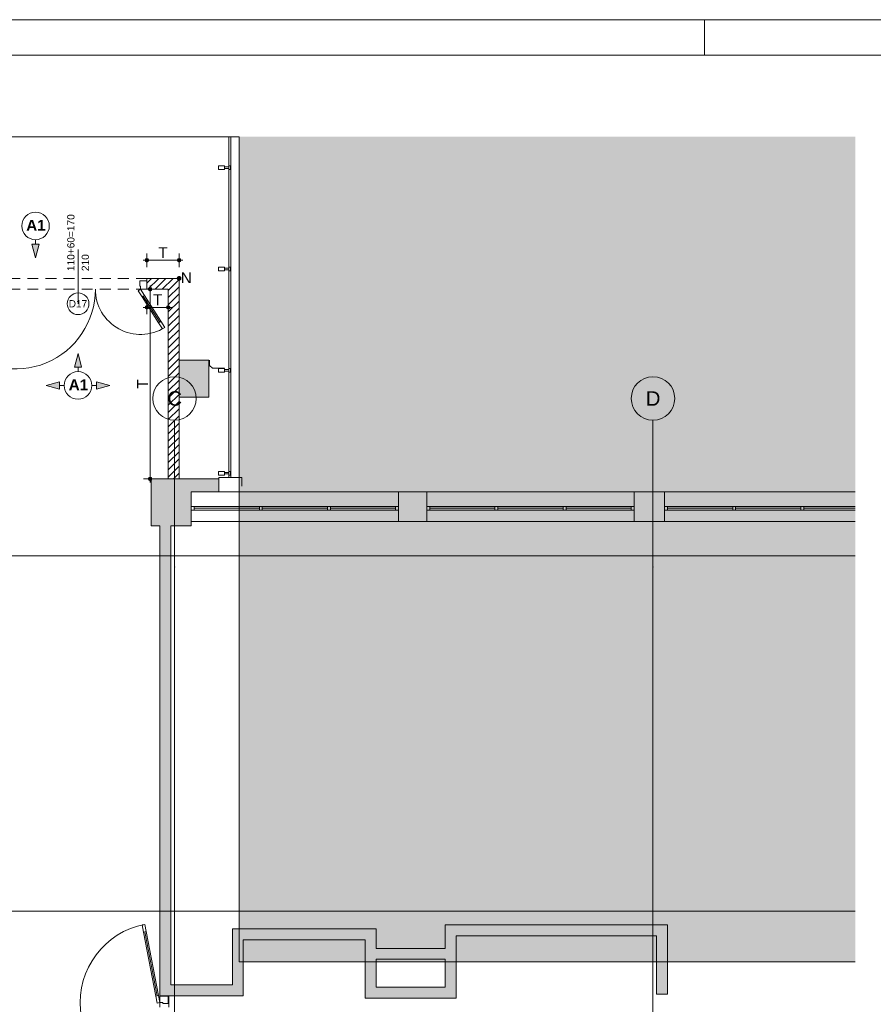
# Paper-space layout 'A-45 WYKOŃCZENIA ŚCIAN - PIĘTRO 0' of a CAD drawing. Header units: millimetres. Extents: x 0 to 500, y 0 to 400.
# Tile 15 of 15: x 226 to 343, y 264 to 400. Entities that reach past the tile are written whole.
import ezdxf
from ezdxf.xclip import XClip

# ---------------------------------------------------------------- set-up
doc = ezdxf.new("R2010")
doc.units = ezdxf.units.MM
doc.header["$MEASUREMENT"] = 0
doc.header["$XCLIPFRAME"] = 0
for name, pattern in [('DASHDOTX2', [1000, 500, -250, 0, -250]), ('Przer. długie kreski', [2.5, 1.5, -1]), ('PRZERYWANA_DU_A', [550, 350.0000000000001, -199.9999999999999])]:
    doc.linetypes.add(name, pattern=pattern)
for name, color, linetype, lineweight in [('0_Nr_pióra__2', 8, 'Continuous', 13), ('A__OKŁADZINY ŚCIAN_Nr_pióra__1', 7, 'Continuous', 20), ('A_Arkusz_Nr_pióra__1', 7, 'Continuous', 20), ('A_podkład_Nr_pióra__2', 8, 'Continuous', 13), ('A_ściany proj_Nr_pióra__1', 7, 'Continuous', 20), ('A_ściany_Nr_pióra__1', 7, 'Continuous', 20), ('AR P NAROŻNIKI_Nr_pióra__1', 7, 'Continuous', 20), ('AR P NAROŻNIKI_Nr_pióra__2', 8, 'Continuous', 13), ('Drzwi Archicad_Nr_pióra__3', 252, 'Continuous', 13), ('Znaczniki drzwi Archicada_Nr_pióra__3', 252, 'Continuous', 13)]:
    doc.layers.add(name, color=color, linetype=linetype, lineweight=lineweight)
for name, color, linetype, lineweight, true_color in [('0_Nr_pióra__8', 7, 'Continuous', 13, 0x4c4c4c), ('A__OKŁADZINY ŚCIAN_Nr_pióra__7', 7, 'Continuous', 18, 0x171717), ('A_Arkusz_Nr_pióra__237', 7, 'Continuous', 5, 0x343434), ('A_osie_Nr_pióra__16', 7, 'Continuous', 5, 0x0f0f0f), ('A_osie_Nr_pióra__76', 7, 'Continuous', 5, 0x2d2d2d), ('A_ściany proj_Nr_pióra__21', 7, 'Continuous', 5, 0xb0b0b0), ('A_ściany_Nr_pióra__19', 7, 'Continuous', 5, 0x191919), ('AR P NAROŻNIKI_Nr_pióra__7', 7, 'Continuous', 18, 0x171717), ('Okna Archicada_Nr_pióra__19', 7, 'Continuous', 5, 0x191919)]:
    doc.layers.add(name, color=color, linetype=linetype, lineweight=lineweight, true_color=true_color)
for name, color, linetype in [('A__OKŁADZINY ŚCIAN', 7, 'Continuous'), ('A_podrys', 7, 'Continuous'), ('A_ściany', 7, 'Continuous'), ('A_ściany proj', 7, 'Continuous'), ('AR P NAROŻNIKI', 7, 'Continuous')]:
    doc.layers.add(name, color=color, linetype=linetype)
doc.styles.add('STYL_AUTOMATYCZNY_1', font='arial.ttf')
doc.styles.add('STYL_AUTOMATYCZNY_3', font='arial.ttf')
doc.styles.add('STYL_AUTOMATYCZNY_4', font='arial.ttf')
doc.styles.add('STYL_AUTOMATYCZNY_5', font='arial.ttf')
pattern_1 = [(45, (-1528.380812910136, -204.0282816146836), (-0.4949747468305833, 0.4949747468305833), [])]
pattern_2 = [(0, (-1528.380812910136, -204.0282816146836), (0, 1), [0, -1])]

# ---------------------------------------------------------------- blocks, each defined once
blk = doc.blocks.new('Rysunek_1_1', base_point=(-1528.380812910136, -204.0282816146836))
at = {"linetype": 'Continuous', "lineweight": 0, "true_color": 0x484848}
blk.add_hatch(color=251, dxfattribs=at).paths.add_polyline_path([(340.8105219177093, 383.8565521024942), (255.8105249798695, 383.8565521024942), (255.8105249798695, 270.0465562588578), (340.8105219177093, 270.0465562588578)])
at = {"layer": 'A__OKŁADZINY ŚCIAN', "linetype": 'Continuous', "lineweight": 0, "true_color": 0x000000}
for points in [[(227.7346586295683, 367.1500773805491), (228.2346586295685, 369.0161023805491), (227.2346586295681, 369.0161023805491)], [(233.5947657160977, 353.9521827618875), (233.0947657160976, 352.0861577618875), (234.0947657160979, 352.0861577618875)], [(229.1919371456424, 349.5493541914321), (231.0579621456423, 349.0493541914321), (231.0579621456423, 350.0493541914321)], [(237.9975942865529, 349.5493541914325), (236.1315692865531, 350.0493541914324), (236.1315692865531, 349.0493541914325)]]:
    blk.add_hatch(color=18, dxfattribs=at).paths.add_polyline_path(points)
at = {"layer": 'A__OKŁADZINY ŚCIAN', "linetype": 'Continuous', "lineweight": 0, "true_color": 0x171717}
for points in [[(242.8557980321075, 366.8234340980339), (242.8748281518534, 366.7277632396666), (242.9290213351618, 366.646657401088), (243.0101271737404, 366.5924642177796), (243.1057980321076, 366.5734340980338), (243.2014688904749, 366.5924642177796), (243.2825747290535, 366.646657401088), (243.3367679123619, 366.7277632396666), (243.3557980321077, 366.8234340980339), (243.3367679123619, 366.9191049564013), (243.2825747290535, 367.0002107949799), (243.2014688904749, 367.0544039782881), (243.1057980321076, 367.073434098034), (243.0101271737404, 367.0544039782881), (242.9290213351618, 367.0002107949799), (242.8748281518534, 366.9191049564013)], [(247.2962087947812, 366.8234340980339), (247.3152389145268, 366.7277632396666), (247.3694320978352, 366.646657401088), (247.450537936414, 366.5924642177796), (247.5462087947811, 366.5734340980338), (247.6418796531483, 366.5924642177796), (247.7229854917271, 366.646657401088), (247.7771786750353, 366.7277632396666), (247.7962087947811, 366.8234340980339), (247.7771786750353, 366.9191049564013), (247.7229854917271, 367.0002107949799), (247.6418796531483, 367.0544039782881), (247.5462087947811, 367.073434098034), (247.450537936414, 367.0544039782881), (247.3694320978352, 367.0002107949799), (247.3152389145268, 366.9191049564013)], [(243.296208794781, 362.8234340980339), (243.3152389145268, 362.7277632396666), (243.3694320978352, 362.646657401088), (243.4505379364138, 362.5924642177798), (243.5462087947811, 362.5734340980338), (243.6418796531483, 362.5924642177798), (243.7229854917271, 362.646657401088), (243.7771786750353, 362.7277632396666), (243.7962087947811, 362.8234340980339), (243.7771786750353, 362.9191049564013), (243.7229854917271, 363.0002107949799), (243.6418796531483, 363.0544039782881), (243.5462087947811, 363.073434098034), (243.4505379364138, 363.0544039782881), (243.3694320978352, 363.0002107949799), (243.3152389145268, 362.9191049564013)], [(242.8557980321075, 360.3234340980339), (242.8748281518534, 360.2277632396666), (242.9290213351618, 360.146657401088), (243.0101271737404, 360.0924642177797), (243.1057980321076, 360.0734340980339), (243.2014688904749, 360.0924642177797), (243.2825747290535, 360.146657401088), (243.3367679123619, 360.2277632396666), (243.3557980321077, 360.3234340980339), (243.3367679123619, 360.4191049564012), (243.2825747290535, 360.5002107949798), (243.2014688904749, 360.5544039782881), (243.1057980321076, 360.5734340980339), (243.0101271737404, 360.5544039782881), (242.9290213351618, 360.5002107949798), (242.8748281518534, 360.4191049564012)], [(245.7962087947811, 360.3234340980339), (245.8152389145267, 360.2277632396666), (245.8694320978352, 360.146657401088), (245.950537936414, 360.0924642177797), (246.046208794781, 360.0734340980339), (246.1418796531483, 360.0924642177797), (246.2229854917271, 360.146657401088), (246.2771786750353, 360.2277632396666), (246.2962087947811, 360.3234340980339), (246.2771786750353, 360.4191049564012), (246.2229854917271, 360.5002107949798), (246.1418796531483, 360.5544039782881), (246.046208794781, 360.5734340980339), (245.950537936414, 360.5544039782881), (245.8694320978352, 360.5002107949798), (245.8152389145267, 360.4191049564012)], [(243.296208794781, 336.6665524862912), (243.3152389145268, 336.5708816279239), (243.3694320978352, 336.4897757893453), (243.4505379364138, 336.435582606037), (243.5462087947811, 336.4165524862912), (243.6418796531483, 336.435582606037), (243.7229854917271, 336.4897757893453), (243.7771786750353, 336.5708816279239), (243.7962087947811, 336.6665524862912), (243.7771786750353, 336.7622233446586), (243.7229854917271, 336.8433291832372), (243.6418796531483, 336.8975223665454), (243.5462087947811, 336.9165524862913), (243.4505379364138, 336.8975223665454), (243.3694320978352, 336.8433291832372), (243.3152389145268, 336.7622233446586)]]:
    blk.add_hatch(color=250, dxfattribs=at).paths.add_polyline_path(points)
at = {"layer": 'A_ściany', "linetype": 'Continuous', "lineweight": 0, "true_color": 0x000000}
for points in [[(247.5462087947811, 353.0365524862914), (247.5462087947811, 347.9365524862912), (251.646208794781, 347.9365524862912), (251.646208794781, 353.0365524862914)], [(243.6962087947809, 336.6665524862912), (243.6962087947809, 330.1965524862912), (249.2162960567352, 330.1965524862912), (249.2162960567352, 334.8565524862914), (253.026208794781, 334.8565524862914), (253.026208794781, 336.6665524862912)], [(281.7162960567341, 330.8065524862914), (281.7162960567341, 334.8565524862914), (277.8162960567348, 334.8565524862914), (277.8162960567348, 330.8065524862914)], [(314.5162960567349, 330.8065524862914), (314.5162960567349, 334.8565524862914), (310.3162960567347, 334.8565524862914), (310.3162960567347, 330.8065524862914)], [(244.8962087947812, 330.1965524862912), (244.8962087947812, 266.8565524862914), (246.3962087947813, 266.8565524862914), (246.3962087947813, 330.1965524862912)], [(256.4012960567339, 265.3565524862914), (256.4012960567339, 273.0965524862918), (254.9012960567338, 274.5965524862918), (254.9012960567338, 266.8565524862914)], [(256.4012960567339, 273.0965524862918), (273.216296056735, 273.0965524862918), (274.7162960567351, 274.5965524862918), (254.9012960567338, 274.5965524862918)], [(273.216296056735, 271.8965524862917), (274.7162960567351, 271.8965524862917), (274.7162960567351, 274.5965524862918), (273.216296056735, 273.0965524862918)], [(285.7662960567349, 265.0465524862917), (285.7662960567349, 273.6465524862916), (284.2662960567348, 275.1465524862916), (284.2662960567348, 266.5465524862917)], [(285.7662960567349, 273.6465524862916), (313.4162960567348, 273.6465524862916), (314.9162960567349, 275.1465524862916), (284.2662960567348, 275.1465524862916)], [(313.4162960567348, 273.6465524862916), (313.4162960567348, 265.5965524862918), (314.9162960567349, 265.5965524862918), (314.9162960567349, 275.1465524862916)], [(273.216296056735, 270.3965524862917), (284.2662960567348, 270.3965524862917), (284.2662960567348, 271.8965524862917), (273.216296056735, 271.8965524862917)], [(273.216296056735, 266.5465524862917), (274.7162960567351, 266.5465524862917), (274.7162960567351, 270.3965524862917), (273.216296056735, 270.3965524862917)], [(254.9012960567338, 266.8565524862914), (244.8962087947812, 266.8565524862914), (244.8962087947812, 265.3565524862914), (256.4012960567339, 265.3565524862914)], [(273.216296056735, 265.0465524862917), (285.7662960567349, 265.0465524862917), (284.2662960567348, 266.5465524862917), (273.216296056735, 266.5465524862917)]]:
    blk.add_hatch(color=18, dxfattribs=at).paths.add_polyline_path(points)
at = {"layer": 'A_ściany proj', "linetype": 'Continuous', "lineweight": 0, "true_color": 0x000000}
h = blk.add_hatch(dxfattribs=at)
h.set_pattern_fill('bloczki_ceramiczne_0001', color=18, style=0, pattern_type=2)
h.set_pattern_definition(pattern_1)
h.paths.add_polyline_path([(243.1057978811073, 362.8234340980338), (246.046208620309, 362.8234340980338), (247.5462087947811, 364.3234342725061), (243.1057978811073, 364.3234342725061)])
h = blk.add_hatch(dxfattribs=at)
h.set_pattern_fill('bloczki_ceramiczne_0001', color=18, style=0, pattern_type=2)
h.set_pattern_definition(pattern_1)
h.paths.add_polyline_path([(247.5462087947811, 336.6665524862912), (247.5462087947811, 364.3234340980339), (246.046208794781, 362.8234340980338), (246.046208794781, 336.6665524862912)])
at = {"layer": 'A_ściany proj', "linetype": 'Continuous', "lineweight": 13}
h = blk.add_hatch(dxfattribs=at)
h.set_pattern_fill('gypsum_0001', color=8, style=0, pattern_type=2)
h.set_pattern_definition(pattern_2)
h.paths.add_polyline_path([(244.8962087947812, 265.3557727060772), (244.8962087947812, 265.2965526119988), (245.0212088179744, 265.2965526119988), (245.0212088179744, 265.3557727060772)])
h = blk.add_hatch(dxfattribs=at)
h.set_pattern_fill('gypsum_0001', color=8, style=0, pattern_type=2)
h.set_pattern_definition(pattern_2)
h.paths.add_polyline_path([(245.1462088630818, 265.3557727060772), (245.0212088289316, 265.3557727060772), (245.0212088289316, 265.2965525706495), (245.1462088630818, 265.2965525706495)])
h = blk.add_hatch(dxfattribs=at)
h.set_pattern_fill('batt_insulation_0001', color=8, style=0, pattern_type=2)
h.set_pattern_definition([(60.00000000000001, (-1528.380812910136, -204.0282816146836), (-0.2598076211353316, 0.1499999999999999), []), (120, (-1528.380812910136, -204.0282816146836), (0.2598076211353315, 0.15), [])])
h.paths.add_polyline_path([(245.896208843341, 265.3557727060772), (245.1462086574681, 265.3557727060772), (245.1462086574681, 265.2965525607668), (245.896208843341, 265.2965525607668)])
h = blk.add_hatch(dxfattribs=at)
h.set_pattern_fill('gypsum_0001', color=8, style=0, pattern_type=2)
h.set_pattern_definition(pattern_2)
h.paths.add_polyline_path([(245.8962089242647, 265.3557727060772), (245.8962089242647, 265.296552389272), (246.0212086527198, 265.296552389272), (246.0212086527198, 265.3557727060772)])
h = blk.add_hatch(dxfattribs=at)
h.set_pattern_fill('gypsum_0001', color=8, style=0, pattern_type=2)
h.set_pattern_definition(pattern_2)
h.paths.add_polyline_path([(246.0212089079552, 265.3557727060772), (246.0212089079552, 265.2965524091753), (246.1462087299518, 265.2965524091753), (246.1462087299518, 265.3557727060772)])
at = {"layer": 'AR P NAROŻNIKI', "linetype": 'Continuous', "lineweight": 0, "true_color": 0x171717}
blk.add_hatch(color=250, dxfattribs=at).paths.add_polyline_path([(247.7962087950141, 364.3234340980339, 0.9999999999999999), (247.2962087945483, 364.3234340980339, 0.9999999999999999)])
at = {"layer": '0_Nr_pióra__2', "color": 8, "linetype": 'PRZERYWANA_DU_A', "lineweight": 13, "flags": 128}
for points in [[(255.810521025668, 383.8565524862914), (98.74531082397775, 383.8565524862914)], [(340.810521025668, 270.0465524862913), (255.810521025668, 270.0465524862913), (255.810521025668, 383.8565524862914)], [(340.8105210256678, 175.0465524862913), (340.810521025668, 270.0465524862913)]]:
    blk.add_lwpolyline(points, dxfattribs=at)
at = {"layer": '0_Nr_pióra__8', "color": 251, "linetype": 'Continuous', "lineweight": 13, "true_color": 0x4c4c4c, "flags": 128}
blk.add_lwpolyline([(253.8177081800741, 351.9541847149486), (252.1370141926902, 351.9541847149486), (251.7149220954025, 352.2918583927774), (251.7149220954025, 353.0365524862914)], dxfattribs=at)
at = {"layer": 'A__OKŁADZINY ŚCIAN_Nr_pióra__1', "color": 7, "linetype": 'Continuous', "lineweight": 20}
for p, q in [((227.7346579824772, 369.6500765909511), (227.7346579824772, 369.016101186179)), ((227.2346582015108, 369.016101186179), (228.2346577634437, 369.016101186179)), ((227.7346579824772, 367.1500776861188), (227.2346582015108, 369.016101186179)), ((227.7346579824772, 367.1500776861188), (228.2346577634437, 369.016101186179)), ((233.5947660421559, 353.9521829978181), (233.0947662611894, 352.0861594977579)), ((233.5947660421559, 353.9521829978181), (234.0947658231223, 352.0861594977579)), ((234.0947658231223, 352.0861594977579), (233.0947662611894, 352.0861594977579)), ((233.5947660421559, 351.4521840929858), (233.5947660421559, 352.0861594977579)), ((229.1919360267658, 349.549352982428), (231.0579637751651, 350.0493527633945)), ((229.1919360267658, 349.549352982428), (231.0579637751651, 349.0493532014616)), ((231.0579637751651, 350.0493527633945), (231.0579637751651, 349.0493532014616)), ((231.6919391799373, 349.549352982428), (231.0579637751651, 349.549352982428)), ((235.4975929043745, 349.549352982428), (236.1315683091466, 349.549352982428)), ((236.1315683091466, 349.0493532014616), (236.1315683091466, 350.0493527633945)), ((237.9975960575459, 349.549352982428), (236.1315683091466, 350.0493527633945)), ((237.9975960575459, 349.549352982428), (236.1315683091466, 349.0493532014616))]:
    blk.add_line(p, q, dxfattribs=at)
for centre in [(227.7346586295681, 371.5529059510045), (233.5947657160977, 349.5493541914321)]:
    blk.add_circle(centre, 1.902828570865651, dxfattribs=at)
at = {"layer": 'A__OKŁADZINY ŚCIAN_Nr_pióra__7', "color": 250, "linetype": 'Continuous', "lineweight": 18, "true_color": 0x171717}
for p, q in [((242.6057992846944, 366.8234356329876), (242.855797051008, 366.8234356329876)), ((243.1057990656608, 367.0734333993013), (243.1057990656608, 367.7609336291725)), ((243.3557968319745, 366.8234356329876), (247.2962078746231, 366.8234356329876)), ((247.5462098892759, 367.0734333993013), (247.5462098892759, 367.7609336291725)), ((247.7962076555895, 366.8234356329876), (248.0462096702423, 366.8234356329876)), ((243.1057990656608, 365.8859333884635), (243.1057990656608, 366.5734336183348)), ((247.5462098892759, 365.8859333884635), (247.5462098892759, 366.5734336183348)), ((243.2962096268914, 362.8234331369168), (242.6087093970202, 362.8234331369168)), ((243.5462073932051, 363.0734351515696), (243.5462073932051, 363.3234329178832)), ((244.4837096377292, 362.8234331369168), (243.7962094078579, 362.8234331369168)), ((243.1057990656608, 360.5734319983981), (243.1057990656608, 361.2609322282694)), ((243.5462073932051, 336.9165511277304), (243.5462073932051, 362.5734353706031)), ((246.0462105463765, 360.5734319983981), (246.0462105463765, 361.2609322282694)), ((242.6057992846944, 360.3234342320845), (242.855797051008, 360.3234342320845)), ((243.1057990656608, 359.3859319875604), (243.1057990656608, 360.0734322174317)), ((243.3557968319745, 360.3234342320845), (245.7962085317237, 360.3234342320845)), ((246.0462105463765, 359.3859319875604), (246.0462105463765, 360.0734322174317)), ((246.2962083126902, 360.3234342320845), (246.546210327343, 360.3234342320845)), ((243.2962096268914, 336.6665533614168), (242.6087093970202, 336.6665533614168)), ((243.5462073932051, 336.1665535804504), (243.5462073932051, 336.4165513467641)), ((244.4837096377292, 336.6665533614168), (243.7962094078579, 336.6665533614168))]:
    blk.add_line(p, q, dxfattribs=at)
for centre in [(243.1057980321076, 366.8234340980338), (247.5462087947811, 366.8234340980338), (243.5462087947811, 362.8234340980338), (243.1057980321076, 360.3234340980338), (246.046208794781, 360.3234340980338), (243.5462087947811, 336.6665524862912)]:
    blk.add_circle(centre, 0.25, dxfattribs=at)
at = {"layer": 'A_osie_Nr_pióra__16', "color": 250, "linetype": 'DASHDOTX2', "lineweight": 5, "true_color": 0x0f0f0f}
for p, q in [((246.9162960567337, 324.5045288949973), (246.9162958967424, 344.7556077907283)), ((312.9162960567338, 324.5045288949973), (312.9162967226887, 344.7556077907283)), ((340.8105201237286, 326.0465553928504), (116.6116285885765, 326.0465553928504)), ((246.9162958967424, 324.5045269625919), (246.9162958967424, 125.0066917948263)), ((312.9162967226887, 324.5045269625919), (312.9162967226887, 125.0066917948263)), ((340.8105181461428, 277.0465554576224), (116.6116272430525, 277.0465554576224))]:
    blk.add_line(p, q, dxfattribs=at)
for p in [(246.9162960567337, 324.5045288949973), (246.9162960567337, 324.5045288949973), (312.9162960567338, 324.5045288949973), (312.9162960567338, 324.5045288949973)]:
    blk.add_point(p, dxfattribs=at)
at = {"layer": 'A_osie_Nr_pióra__76', "color": 250, "linetype": 'Continuous', "lineweight": 5, "true_color": 0x2d2d2d}
for centre in [(246.9162960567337, 347.7556093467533), (312.9162960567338, 347.7556093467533)]:
    blk.add_circle(centre, 3, dxfattribs=at)
at = {"layer": 'A_podkład_Nr_pióra__2', "color": 8, "linetype": 'Continuous', "lineweight": 13}
for p, q in [((254.4216683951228, 383.8565508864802), (254.4216683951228, 336.8749921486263)), ((254.6762072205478, 336.8749921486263), (254.6762072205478, 383.8565508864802)), ((252.9822869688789, 379.3367656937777), (252.9822869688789, 379.8508317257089)), ((252.9822869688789, 379.8508317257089), (253.8047909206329, 379.8508317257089)), ((253.8047909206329, 379.3367656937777), (252.9822869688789, 379.3367656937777)), ((253.8047909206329, 379.8508317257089), (253.8047909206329, 379.3367656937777)), ((253.8047909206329, 379.6966127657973), (254.4216710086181, 379.6966127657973)), ((254.4216710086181, 379.4909889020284), (253.8047909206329, 379.4909889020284)), ((254.627294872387, 379.8508317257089), (254.4216710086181, 379.8508317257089)), ((254.4216710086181, 379.3367656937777), (254.627294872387, 379.3367656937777)), ((254.627294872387, 379.3367656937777), (254.627294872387, 379.8508317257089)), ((252.9822869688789, 365.3541985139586), (252.9822869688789, 365.8682645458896)), ((252.9822869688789, 365.8682645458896), (253.8047909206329, 365.8682645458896)), ((253.8047909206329, 365.3541985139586), (252.9822869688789, 365.3541985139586)), ((253.8047909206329, 365.8682645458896), (253.8047909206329, 365.3541985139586)), ((253.8047909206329, 365.7140413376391), (254.4216710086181, 365.7140413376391)), ((254.4216710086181, 365.5084174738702), (253.8047909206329, 365.5084174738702)), ((254.627294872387, 365.8682645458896), (254.4216710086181, 365.8682645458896)), ((254.4216710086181, 365.3541985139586), (254.627294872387, 365.3541985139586)), ((254.627294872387, 365.3541985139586), (254.627294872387, 365.8682645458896)), ((252.9822869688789, 351.3716270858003), (252.9822869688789, 351.8856931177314)), ((252.9822869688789, 351.8856931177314), (253.8047909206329, 351.8856931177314)), ((253.8047909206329, 351.8856931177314), (253.8047909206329, 351.3716270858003)), ((254.627294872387, 351.8856931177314), (254.4216710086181, 351.8856931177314)), ((254.627294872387, 351.3716270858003), (254.627294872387, 351.8856931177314)), ((253.8047909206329, 351.3716270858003), (252.9822869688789, 351.3716270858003)), ((253.8047909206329, 351.7314741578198), (254.4216710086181, 351.7314741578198)), ((254.4216710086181, 351.5258460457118), (253.8047909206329, 351.5258460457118)), ((254.4216710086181, 351.3716270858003), (254.627294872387, 351.3716270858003)), ((252.9822869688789, 337.183431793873), (252.9822869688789, 337.6974978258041)), ((252.9822869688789, 337.6974978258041), (253.8047909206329, 337.6974978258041)), ((253.8047909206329, 337.183431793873), (252.9822869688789, 337.183431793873)), ((253.0262105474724, 335.6749952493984), (253.0262105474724, 336.8749938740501)), ((256.176209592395, 336.8749938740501), (253.0262105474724, 336.8749938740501)), ((253.8047909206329, 337.6974978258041), (253.8047909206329, 337.183431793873)), ((253.8047909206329, 337.5432788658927), (254.4216710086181, 337.5432788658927)), ((254.4216710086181, 337.3376507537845), (253.8047909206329, 337.3376507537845)), ((254.627294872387, 337.6974978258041), (254.4216710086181, 337.6974978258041)), ((254.4216710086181, 337.183431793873), (254.627294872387, 337.183431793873)), ((254.627294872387, 337.183431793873), (254.627294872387, 337.6974978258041)), ((256.176209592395, 336.8749938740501), (256.176209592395, 335.6749952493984))]:
    blk.add_line(p, q, dxfattribs=at)
at = {"layer": 'A_ściany proj_Nr_pióra__1', "color": 7, "linetype": 'Continuous', "lineweight": 20}
for p, q in [((243.1057990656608, 363.9734330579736), (243.1057990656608, 364.3234324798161)), ((243.1057990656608, 362.8234331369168), (243.1057990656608, 363.9734330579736))]:
    blk.add_line(p, q, dxfattribs=at)
at = {"layer": 'A_ściany proj_Nr_pióra__1', "color": 7, "linetype": 'Continuous', "lineweight": 20, "flags": 128}
for points in [[(247.5462087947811, 364.3234340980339), (243.1057978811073, 364.3234340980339)], [(247.5462087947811, 336.6665524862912), (247.5462087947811, 364.3234340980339)], [(243.1057979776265, 362.8234340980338), (246.046208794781, 362.8234340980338)], [(246.046208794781, 362.8234340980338), (246.046208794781, 336.6665524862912)], [(246.046208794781, 336.6665524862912), (247.5462087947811, 336.6665524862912)], [(244.8962087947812, 265.3557727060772), (244.8962087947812, 265.2965526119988)], [(246.1462087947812, 265.2965525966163), (246.1462087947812, 265.3557727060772)]]:
    blk.add_lwpolyline(points, dxfattribs=at)
at = {"layer": 'A_ściany proj_Nr_pióra__21', "color": 253, "linetype": 'Continuous', "lineweight": 5, "true_color": 0xb0b0b0}
for p, q in [((244.8962106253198, 265.2965541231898), (245.0212095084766, 265.2965541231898)), ((245.0212095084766, 265.3557717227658), (245.0212095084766, 265.2965541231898)), ((245.0212095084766, 265.2965541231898), (245.1462083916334, 265.2965541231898)), ((245.1462083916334, 265.3557717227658), (245.1462083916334, 265.2965541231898)), ((245.1462083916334, 265.2965541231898), (245.8962101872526, 265.2965541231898)), ((245.8962101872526, 265.2965541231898), (245.8962101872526, 265.3557717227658)), ((245.8962101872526, 265.2965541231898), (246.0212090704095, 265.2965541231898)), ((246.0212090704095, 265.2965541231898), (246.0212090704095, 265.3557717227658)), ((246.0212090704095, 265.2965541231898), (246.0462105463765, 265.2965541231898)), ((246.0462105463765, 265.2965541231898), (246.1462079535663, 265.2965541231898))]:
    blk.add_line(p, q, dxfattribs=at)
at = {"layer": 'A_ściany proj_Nr_pióra__21', "color": 253, "linetype": 'Continuous', "lineweight": 5, "true_color": 0xb0b0b0, "flags": 128}
for points in [[(244.8962087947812, 265.3557727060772), (245.0212087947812, 265.3557727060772)], [(245.0212087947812, 265.3557727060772), (245.1462087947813, 265.3557727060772)], [(245.1462087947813, 265.3557727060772), (245.8962087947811, 265.3557727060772)], [(245.8962087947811, 265.3557727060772), (246.0212087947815, 265.3557727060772)], [(246.0212087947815, 265.3557727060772), (246.1462087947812, 265.3557727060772)]]:
    blk.add_lwpolyline(points, dxfattribs=at)
at = {"layer": 'A_ściany_Nr_pióra__1', "color": 7, "linetype": 'Continuous', "lineweight": 20}
for p, q in [((277.8162976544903, 334.856552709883), (277.8162976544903, 330.8065515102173)), ((281.7162942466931, 334.856552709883), (281.7162942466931, 330.8065515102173)), ((310.3162961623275, 334.856552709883), (310.3162961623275, 330.8065515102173)), ((314.516297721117, 334.856552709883), (314.516297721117, 330.8065515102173))]:
    blk.add_line(p, q, dxfattribs=at)
at = {"layer": 'A_ściany_Nr_pióra__1', "color": 7, "linetype": 'Continuous', "lineweight": 20, "flags": 128}
for points in [[(247.5462087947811, 353.0365524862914), (247.5462087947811, 347.9365524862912)], [(251.646208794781, 353.0365524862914), (247.5462087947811, 353.0365524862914)], [(251.646208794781, 347.9365524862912), (251.646208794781, 353.0365524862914)], [(247.5462087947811, 347.9365524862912), (251.646208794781, 347.9365524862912)], [(243.6962087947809, 336.6665524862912), (243.6962087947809, 330.1965524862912)], [(253.026208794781, 336.6665524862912), (243.6962087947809, 336.6665524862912)], [(253.026208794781, 334.8565524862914), (253.026208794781, 336.6665524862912)], [(249.2162960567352, 330.1965524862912), (249.2162960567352, 334.8565524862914)], [(249.2162960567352, 334.8565524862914), (253.026208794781, 334.8565524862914)], [(281.7162960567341, 334.8565524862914), (277.8162960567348, 334.8565524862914)], [(314.5162960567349, 334.8565524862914), (310.3162960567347, 334.8565524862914)], [(243.6962087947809, 330.1965524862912), (244.8962087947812, 330.1965524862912)], [(244.8962087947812, 330.1965524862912), (244.8962087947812, 266.8565524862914)], [(246.3962087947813, 330.1965524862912), (249.2162960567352, 330.1965524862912)], [(246.3962087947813, 266.8565524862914), (246.3962087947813, 330.1965524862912)], [(277.8162960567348, 330.8065524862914), (281.7162960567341, 330.8065524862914)], [(310.3162960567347, 330.8065524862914), (314.5162960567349, 330.8065524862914)], [(254.9012960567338, 274.5965524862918), (254.9012960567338, 266.8565524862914)], [(274.7162960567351, 274.5965524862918), (254.9012960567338, 274.5965524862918)], [(274.7162960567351, 271.8965524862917), (274.7162960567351, 274.5965524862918)], [(284.2662960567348, 275.1465524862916), (284.2662960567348, 271.8965524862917)], [(314.9162960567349, 275.1465524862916), (284.2662960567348, 275.1465524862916)], [(314.9162960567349, 265.5965524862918), (314.9162960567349, 275.1465524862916)], [(256.4012960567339, 265.3565524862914), (256.4012960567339, 273.0965524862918)], [(256.4012960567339, 273.0965524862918), (273.216296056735, 273.0965524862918)], [(273.216296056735, 273.0965524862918), (273.216296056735, 271.8965524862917)], [(285.7662960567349, 265.0465524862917), (285.7662960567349, 273.6465524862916)], [(285.7662960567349, 273.6465524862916), (313.4162960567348, 273.6465524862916)], [(313.4162960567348, 273.6465524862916), (313.4162960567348, 265.5965524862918)], [(273.216296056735, 271.8965524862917), (273.216296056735, 270.3965524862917)], [(284.2662960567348, 271.8965524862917), (274.7162960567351, 271.8965524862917)], [(273.216296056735, 270.3965524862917), (273.216296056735, 266.5465524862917)], [(274.7162960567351, 266.5465524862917), (274.7162960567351, 270.3965524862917)], [(274.7162960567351, 270.3965524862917), (284.2662960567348, 270.3965524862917)], [(284.2662960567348, 270.3965524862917), (284.2662960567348, 266.5465524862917)], [(244.8962087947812, 266.8565524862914), (244.8962087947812, 265.3565524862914)], [(254.9012960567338, 266.8565524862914), (246.3962087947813, 266.8565524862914)], [(273.216296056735, 266.5465524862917), (273.216296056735, 265.0465524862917)], [(284.2662960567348, 266.5465524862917), (274.7162960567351, 266.5465524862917)], [(244.8962087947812, 265.3565524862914), (256.4012960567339, 265.3565524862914)], [(273.216296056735, 265.0465524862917), (285.7662960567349, 265.0465524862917)], [(313.4162960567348, 265.5965524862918), (314.9162960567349, 265.5965524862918)]]:
    blk.add_lwpolyline(points, dxfattribs=at)
at = {"layer": 'A_ściany_Nr_pióra__19', "color": 250, "linetype": 'Continuous', "lineweight": 5, "true_color": 0x191919}
for p, q in [((277.8162976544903, 334.856552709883), (249.216295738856, 334.856552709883)), ((310.3162961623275, 334.856552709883), (281.7162942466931, 334.856552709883)), ((340.8105220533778, 334.856552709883), (314.516297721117, 334.856552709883)), ((249.216295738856, 330.8065515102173), (277.8162976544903, 330.8065515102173)), ((281.7162942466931, 330.8065515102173), (310.3162961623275, 330.8065515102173)), ((314.516297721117, 330.8065515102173), (340.8105220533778, 330.8065515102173))]:
    blk.add_line(p, q, dxfattribs=at)
at = {"layer": 'AR P NAROŻNIKI_Nr_pióra__1', "color": 7, "linetype": 'Continuous', "lineweight": 20}
blk.add_circle((247.5462087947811, 364.3234340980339), 0.2499999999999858, dxfattribs=at)
at = {"layer": 'AR P NAROŻNIKI_Nr_pióra__2', "color": 8, "linetype": 'PRZERYWANA_DU_A', "lineweight": 13, "flags": 128}
blk.add_lwpolyline([(247.7962087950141, 364.3234340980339, 0.9999999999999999), (247.2962087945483, 364.3234340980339, 0.9999999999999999)], format="xyb", close=True, dxfattribs=at)
at = {"layer": 'Drzwi Archicad_Nr_pióra__3', "color": 252, "linetype": 'Przer. długie kreski', "lineweight": 13}
for p, q in [((243.1057990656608, 364.3234324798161), (224.1057988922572, 364.3234324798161)), ((243.1057990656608, 362.8234331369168), (224.1057988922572, 362.8234331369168)), ((244.8962106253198, 246.2965539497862), (244.8962106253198, 265.2965541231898)), ((246.1462079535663, 246.2965539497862), (246.1462079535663, 265.2965541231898))]:
    blk.add_line(p, q, dxfattribs=at)
at = {"layer": 'Drzwi Archicad_Nr_pióra__3', "color": 252, "linetype": 'Continuous', "lineweight": 13}
for p, q in [((242.1057995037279, 363.9734330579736), (242.1057995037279, 363.2234355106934)), ((243.1057990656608, 363.9734330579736), (242.1057995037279, 363.9734330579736)), ((243.1057990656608, 363.9734330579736), (243.1057990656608, 364.3234324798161)), ((243.1057990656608, 362.8234331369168), (243.1057990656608, 363.9734330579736)), ((243.1057990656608, 362.8234331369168), (243.1057990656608, 363.9734330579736)), ((243.1057990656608, 362.8234331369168), (243.1057990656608, 363.9734330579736)), ((242.2257980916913, 362.8234331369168), (241.8879829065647, 362.6092403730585)), ((242.1057995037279, 363.2234355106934), (242.2257980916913, 363.2234355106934)), ((242.2257980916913, 363.2234355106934), (242.2257980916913, 362.8234331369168)), ((242.2257980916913, 362.8234331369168), (243.1057990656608, 362.8234331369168)), ((242.7612884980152, 361.9788930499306), (242.2257980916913, 362.8234331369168)), ((241.8879829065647, 362.6092403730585), (242.4234690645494, 361.7646960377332)), ((242.4234690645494, 361.7646960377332), (242.7612884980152, 361.9788930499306)), ((244.8628484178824, 358.2909353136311), (242.5923787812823, 361.8717924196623)), ((245.0317581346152, 358.3980316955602), (244.6939387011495, 358.1838346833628)), ((244.6939387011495, 358.1838346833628), (245.2294291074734, 357.3392945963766)), ((245.5672442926, 357.5534873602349), (245.0317581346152, 358.3980316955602)), ((245.2294291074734, 357.3392945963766), (245.5672442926, 357.5534873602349)), ((242.4277174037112, 275.1434608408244), (242.8205315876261, 275.2189410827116)), ((242.6164158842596, 274.1614232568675), (242.4277174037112, 275.1434608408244)), ((242.8205315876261, 275.2189410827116), (243.0092300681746, 274.2369034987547)), ((243.0092300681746, 274.2369034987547), (242.6164158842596, 274.1614232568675)), ((242.8128208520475, 274.1991655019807), (244.5111029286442, 265.3608484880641)), ((244.3146979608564, 265.32311049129), (244.7075121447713, 265.3985864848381)), ((244.5033964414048, 264.3410729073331), (244.3146979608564, 265.32311049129)), ((244.7075121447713, 265.3985864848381), (244.8962106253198, 264.4165531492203)), ((246.0462105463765, 265.2965541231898), (244.8962106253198, 265.2965541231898)), ((244.8962106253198, 265.2965541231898), (244.8962106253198, 264.4165531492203)), ((244.8962106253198, 265.2965541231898), (245.0212095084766, 265.2965541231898)), ((244.8962106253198, 265.2965541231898), (245.0212095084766, 265.2965541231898)), ((245.0212095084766, 265.2965541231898), (245.1462083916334, 265.2965541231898)), ((245.0212095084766, 265.2965541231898), (245.1462083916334, 265.2965541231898)), ((245.1462083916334, 265.2965541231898), (245.8962101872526, 265.2965541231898)), ((245.1462083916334, 265.2965541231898), (245.8962101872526, 265.2965541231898)), ((245.8962101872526, 265.2965541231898), (246.0212090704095, 265.2965541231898)), ((245.8962101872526, 265.2965541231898), (246.0212090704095, 265.2965541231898)), ((246.0212090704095, 265.2965541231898), (246.0462105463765, 265.2965541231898)), ((246.0212090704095, 265.2965541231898), (246.0462105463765, 265.2965541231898)), ((246.0462105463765, 264.2965545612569), (246.0462105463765, 265.2965541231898)), ((246.0462105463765, 265.2965541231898), (246.1462079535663, 265.2965541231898)), ((244.8962106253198, 264.4165531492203), (244.5033964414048, 264.3410729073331)), ((244.8962106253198, 264.4165531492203), (245.2962087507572, 264.4165531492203)), ((245.2962087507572, 264.4165531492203), (245.2962087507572, 264.2965545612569)), ((245.2962087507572, 264.2965545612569), (246.0462105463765, 264.2965545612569))]:
    blk.add_line(p, q, dxfattribs=at)
at = {"layer": 'Drzwi Archicad_Nr_pióra__3', "color": 252, "linetype": 'Continuous', "lineweight": 13, "flags": 128}
for points in [[(244.8628488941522, 358.2909333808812), (242.5923779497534, 361.8717938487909), (242.4234694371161, 361.7646961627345), (244.6939403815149, 358.1838356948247)], [(245.0317574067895, 358.3980310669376), (242.7612864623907, 361.9788915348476), (242.5923779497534, 361.8717938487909), (244.8628488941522, 358.2909333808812)], [(242.8128220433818, 274.1991645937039), (244.5111037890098, 265.3608480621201), (244.3146967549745, 265.3231084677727), (242.6164150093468, 274.1614249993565)], [(243.0092290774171, 274.2369041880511), (244.707510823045, 265.3985876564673), (244.5111037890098, 265.3608480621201), (242.8128220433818, 274.1991645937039)]]:
    blk.add_lwpolyline(points, close=True, dxfattribs=at)
at = {"layer": 'Drzwi Archicad_Nr_pióra__3', "color": 252, "linetype": 'Continuous', "lineweight": 13}
for centre, radius, start, end in [((224.9857980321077, 362.8234340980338), 11.00000000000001, 224.948580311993, 0), ((242.2257980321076, 362.8234340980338), 6.240000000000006, 180, 302.3770416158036), ((244.8962087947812, 264.4165524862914), 11.00000000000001, 100.876809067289, 270)]:
    blk.add_arc(centre, radius, start, end, dxfattribs=at)
at = {"layer": 'Okna Archicada_Nr_pióra__19', "color": 250, "linetype": 'Continuous', "lineweight": 5, "true_color": 0x191919}
for p, q in [((277.8162976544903, 332.8565535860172), (249.216295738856, 332.8565535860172)), ((249.216295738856, 332.8565535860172), (249.216295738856, 332.3565538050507)), ((249.6162981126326, 332.8565535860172), (249.6162981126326, 332.3565538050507)), ((258.6162941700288, 332.8565535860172), (258.6162941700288, 332.3565538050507)), ((259.0162965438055, 332.8565535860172), (259.0162965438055, 332.3565538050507)), ((268.0162968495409, 332.8565535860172), (268.0162968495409, 332.3565538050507)), ((268.4162949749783, 332.8565535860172), (268.4162949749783, 332.3565538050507)), ((277.4162952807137, 332.8565535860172), (277.4162952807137, 332.3565538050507)), ((277.8162976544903, 332.3565538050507), (277.8162976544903, 332.8565535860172)), ((310.3162961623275, 332.8565535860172), (281.7162942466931, 332.8565535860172)), ((281.7162942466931, 332.8565535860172), (281.7162942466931, 332.3565538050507)), ((282.1162966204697, 332.8565535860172), (282.1162966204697, 332.3565538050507)), ((291.1162969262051, 332.8565535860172), (291.1162969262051, 332.3565538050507)), ((291.5162950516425, 332.8565535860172), (291.5162950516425, 332.3565538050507)), ((300.5162953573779, 332.8565535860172), (300.5162953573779, 332.3565538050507)), ((300.9162977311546, 332.8565535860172), (300.9162977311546, 332.3565538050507)), ((309.91629803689, 332.8565535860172), (309.91629803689, 332.3565538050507)), ((310.3162961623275, 332.3565538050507), (310.3162961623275, 332.8565535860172)), ((340.8105220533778, 332.8565535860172), (314.516297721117, 332.8565535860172)), ((314.516297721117, 332.8565535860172), (314.516297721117, 332.3565538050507)), ((314.9162958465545, 332.8565535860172), (314.9162958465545, 332.3565538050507)), ((323.9162961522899, 332.8565535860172), (323.9162961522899, 332.3565538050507)), ((324.3162942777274, 332.8565535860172), (324.3162942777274, 332.3565538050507)), ((333.3162945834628, 332.8565535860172), (333.3162945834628, 332.3565538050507)), ((333.7162969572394, 332.8565535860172), (333.7162969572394, 332.3565538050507)), ((249.216295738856, 332.3565538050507), (277.8162976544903, 332.3565538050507)), ((249.6162981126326, 332.6065515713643), (258.6162941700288, 332.6065515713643)), ((259.0162965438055, 332.6065515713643), (268.0162968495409, 332.6065515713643)), ((268.4162949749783, 332.6065515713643), (277.4162952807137, 332.6065515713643)), ((281.7162942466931, 332.3565538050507), (310.3162961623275, 332.3565538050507)), ((282.1162966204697, 332.6065515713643), (291.1162969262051, 332.6065515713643)), ((291.5162950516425, 332.6065515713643), (300.5162953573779, 332.6065515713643)), ((300.9162977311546, 332.6065515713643), (309.91629803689, 332.6065515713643)), ((314.516297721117, 332.3565538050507), (340.8105220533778, 332.3565538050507)), ((314.9162958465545, 332.6065515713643), (323.9162961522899, 332.6065515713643)), ((324.3162942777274, 332.6065515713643), (333.3162945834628, 332.6065515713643)), ((333.7162969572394, 332.6065515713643), (340.8105220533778, 332.6065515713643))]:
    blk.add_line(p, q, dxfattribs=at)
at = {"layer": 'Znaczniki drzwi Archicada_Nr_pióra__3', "color": 252, "linetype": 'Continuous', "lineweight": 13}
blk.add_line((233.605798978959, 360.8234340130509), (233.605798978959, 368.323434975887), dxfattribs=at)
at = {"layer": 'Znaczniki drzwi Archicada_Nr_pióra__3', "color": 252, "linetype": 'Continuous', "lineweight": 13, "flags": 128}
blk.add_lwpolyline([(232.1057980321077, 360.8234340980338, 0.9999999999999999), (235.1057980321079, 360.8234340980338, 0.9999999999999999)], format="xyb", close=True, dxfattribs=at)
at = {"layer": 'A__OKŁADZINY ŚCIAN_Nr_pióra__1', "color": 7, "linetype": 'Continuous', "lineweight": 20, "char_height": 1.5, "attachment_point": 4, "style": 'STYL_AUTOMATYCZNY_3'}
for insert in [(226.4523686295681, 371.6386237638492), (232.3124757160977, 349.6350720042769)]:
    blk.add_mtext('\\A1;{\\pql;\\fArial|b1|i0|c238|p0;\\W1.000000;A1}', dxfattribs=dict(at, insert=insert))
at = {"layer": 'A__OKŁADZINY ŚCIAN_Nr_pióra__7', "color": 250, "linetype": 'Continuous', "lineweight": 18, "true_color": 0x171717, "char_height": 1.5, "width": 1.256586, "attachment_point": 7, "style": 'STYL_AUTOMATYCZNY_5'}
for insert in [(244.697710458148, 367.1234341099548), (243.9477104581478, 360.6234341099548)]:
    blk.add_mtext('\\A1;{\\pql;\\fArial|b0|i0|c238|p0;\\W1.000000;T}', dxfattribs=dict(at, insert=insert))
at = {"layer": 'A__OKŁADZINY ŚCIAN_Nr_pióra__7', "color": 250, "linetype": 'Continuous', "lineweight": 18, "true_color": 0x171717, "insert": (243.2462087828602, 349.116700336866), "char_height": 1.5, "width": 1.256586, "attachment_point": 7, "rotation": 90, "style": 'STYL_AUTOMATYCZNY_5'}
blk.add_mtext('\\A1;{\\pql;\\fArial|b0|i0|c238|p0;\\W1.000000;T}', dxfattribs=at)
at = {"layer": 'A_osie_Nr_pióra__76', "color": 250, "linetype": 'Continuous', "lineweight": 5, "true_color": 0x2d2d2d, "char_height": 2, "attachment_point": 1, "style": 'STYL_AUTOMATYCZNY_1'}
for s, insert in [('\\A1;{\\pql;\\pt0;\\fArial|b0|i0|c238|p0;\\W1.000000;C}', (245.9258910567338, 348.755609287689)), ('\\A1;{\\pql;\\pt0;\\fArial|b0|i0|c238|p0;\\W1.000000;D}', (311.9258910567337, 348.755609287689))]:
    blk.add_mtext(s, dxfattribs=dict(at, insert=insert))
at = {"layer": 'AR P NAROŻNIKI_Nr_pióra__7', "color": 250, "linetype": 'Continuous', "lineweight": 18, "true_color": 0x171717, "insert": (247.7719452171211, 364.4149900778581), "char_height": 1.5, "attachment_point": 4, "style": 'STYL_AUTOMATYCZNY_1'}
blk.add_mtext('\\A1;{\\pql;\\fArial|b0|i0|c238|p0;\\W1.000000;N}', dxfattribs=at)
at = {"layer": 'Znaczniki drzwi Archicada_Nr_pióra__3', "color": 252, "linetype": 'Continuous', "lineweight": 13, "char_height": 1, "attachment_point": 7, "rotation": 89.99999999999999, "style": 'STYL_AUTOMATYCZNY_4'}
for s, insert in [('\\A1;{\\pql;\\fArial CE|b0|i0|c238|p0;\\W1.000000;110+60=170}', (233.1230243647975, 365.3234340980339)), ('\\A1;{\\pql;\\fArial CE|b0|i0|c238|p0;\\W1.000000;210}', (235.1230243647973, 365.3234340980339))]:
    blk.add_mtext(s, dxfattribs=dict(at, insert=insert))
at = {"layer": 'Znaczniki drzwi Archicada_Nr_pióra__3', "color": 252, "linetype": 'Continuous', "lineweight": 13, "insert": (232.3108730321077, 360.3234412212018), "char_height": 1, "attachment_point": 7, "style": 'STYL_AUTOMATYCZNY_4'}
blk.add_mtext('\\A1;{\\pql;\\fArial CE|b0|i0|c238|p0;\\W1.000000;D17}', dxfattribs=at)

psp = doc.layouts.new('A-45 WYKOŃCZENIA ŚCIAN - PIĘTRO 0')

# ---------------------------------------------------------------- linework, layer by layer
at = {"layer": 'A_Arkusz_Nr_pióra__1', "color": 7, "linetype": 'Continuous', "lineweight": 20}
psp.add_line((495.1000000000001, 395.1), (29.90003742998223, 395.1), dxfattribs=at)
at = {"layer": 'A_Arkusz_Nr_pióra__1', "color": 7, "linetype": 'Continuous', "lineweight": 20, "flags": 128}
psp.add_lwpolyline([(-2.775557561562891e-14, 400), (500, 400), (500, 2.130885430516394e-14), (-2.775557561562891e-14, 2.130885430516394e-14)], close=True, dxfattribs=at)
at = {"layer": 'A_Arkusz_Nr_pióra__237', "color": 250, "linetype": 'Continuous', "lineweight": 5, "true_color": 0x343434}
psp.add_line((320.0000000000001, 395.1), (320.0000000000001, 400.0000000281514), dxfattribs=at)

# ---------------------------------------------------------------- block references
at = {"layer": 'A_podrys', "color": 37, "linetype": 'Continuous', "lineweight": 5, "true_color": 0x656532}
ref = psp.add_blockref('Rysunek_1_1', (-1528.380812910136, -204.0282816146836), dxfattribs=at)
XClip(ref).set_block_clipping_path([(90.36054977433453, 98.75560934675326), (340.8105210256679, 383.8565524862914)])

doc.saveas('drawing.dxf')
